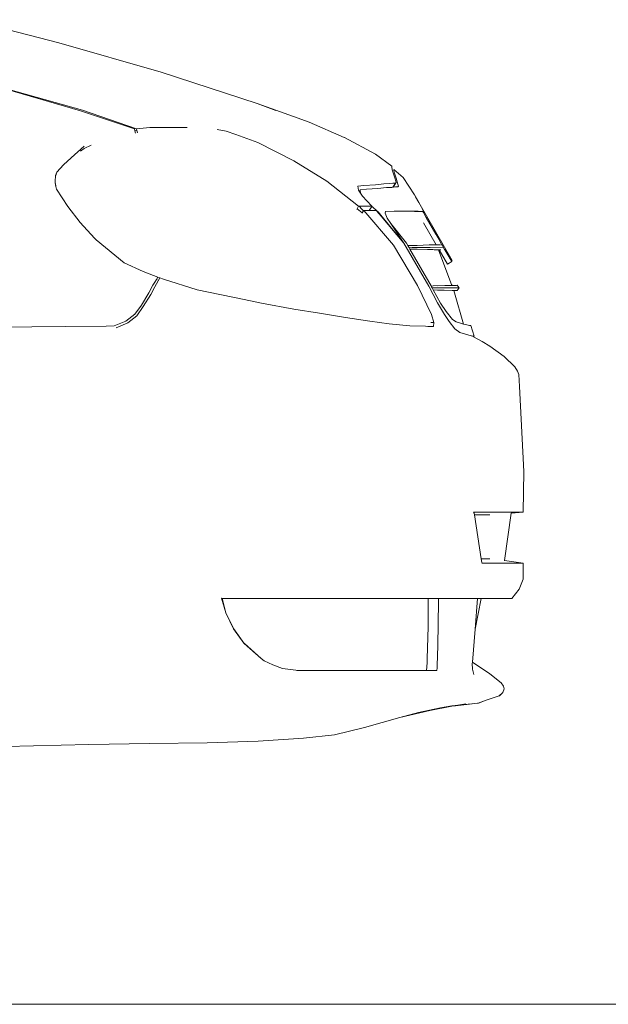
# Model space of a CAD drawing. Header units: inches. Extents: x 1987 to 3775, y 142 to 1299.
# Tile 22 of 50: x 2372 to 2395, y 1212 to 1251. Entities that reach past the tile are written whole.
import ezdxf

# ---------------------------------------------------------------- set-up
doc = ezdxf.new("R2010")
doc.units = ezdxf.units.IN
doc.header["$MEASUREMENT"] = 0
doc.layers.add('CAR', color=173, linetype='Continuous', lineweight=13)

# ---------------------------------------------------------------- blocks, each defined once
blk = doc.blocks.new('A$C4C5F6532')
at = {"layer": 'CAR'}
for p, q in [((66.712, 38.581), (70.224, 37.679)), ((70.224, 37.679), (74.241, 36.525)), ((74.241, 36.525), (77.992, 35.293)), ((67.58, 36.023), (71.08, 35.01)), ((71.16, 35.03), (67.652, 36.023)), ((77.992, 35.293), (78.732, 35.031)), ((78.732, 35.026), (77.992, 35.293)), ((71.08, 35.01), (73.192, 34.299)), ((73.272, 34.299), (71.16, 35.03)), ((78.732, 35.031), (79.418, 34.79)), ((79.418, 34.79), (80.032, 34.561)), ((73.272, 34.299), (73.791, 34.363)), ((73.791, 34.363), (75.255, 34.363)), ((80.032, 34.561), (81.402, 33.959)), ((73.192, 34.299), (73.207, 34.23)), ((73.285, 34.24), (73.207, 34.23)), ((73.228, 34.138), (73.207, 34.23)), ((73.285, 34.24), (73.272, 34.299)), ((73.285, 34.24), (73.304, 34.153)), ((76.427, 34.284), (76.776, 34.21)), ((76.776, 34.21), (77.167, 34.087)), ((77.167, 34.087), (78.018, 33.771)), ((81.414, 33.969), (82.625, 33.309)), ((70.707, 33.17), (71.215, 33.625)), ((71.22, 33.537), (71.5, 33.668)), ((78.018, 33.771), (79.436, 33.045)), ((71.08, 33.425), (71.22, 33.537)), ((82.625, 33.309), (83.271, 32.842)), ((70.157, 32.612), (70.409, 32.894)), ((70.409, 32.894), (70.707, 33.17)), ((79.436, 33.045), (80.727, 32.252)), ((83.271, 32.842), (83.267, 32.81)), ((83.267, 32.81), (83.282, 32.701)), ((70.094, 32.379), (70.097, 32.429)), ((70.097, 32.429), (70.1, 32.472)), ((70.1, 32.472), (70.157, 32.612)), ((70.1, 32.472), (70.12, 32.518)), ((70.12, 32.518), (70.14, 32.565)), ((83.282, 32.701), (83.347, 32.496)), ((83.347, 32.496), (83.385, 32.381)), ((83.349, 32.674), (83.35, 32.705)), ((83.368, 32.572), (83.349, 32.674)), ((83.35, 32.705), (83.71, 32.398)), ((83.433, 32.368), (83.368, 32.572)), ((70.09, 32.329), (70.094, 32.379)), ((70.09, 32.187), (70.09, 32.329)), ((70.11, 32.044), (70.09, 32.187)), ((70.11, 32.044), (70.095, 32.16)), ((70.137, 31.946), (70.11, 32.044)), ((80.727, 32.252), (81.966, 31.269)), ((81.94, 32.052), (82.176, 32.087)), ((81.963, 31.904), (81.94, 32.052)), ((82.176, 32.087), (82.627, 32.114)), ((82.627, 32.114), (82.954, 32.15)), ((82.954, 32.15), (83.165, 32.161)), ((83.165, 32.161), (83.306, 32.181)), ((83.409, 32.181), (83.305, 32.016)), ((83.409, 32.181), (83.306, 32.181)), ((83.441, 32.199), (83.328, 32.019)), ((83.328, 32.019), (83.409, 32.028)), ((83.385, 32.381), (83.423, 32.258)), ((83.409, 32.181), (83.441, 32.199)), ((83.409, 32.028), (83.508, 32.028)), ((83.423, 32.258), (83.441, 32.199)), ((83.474, 32.223), (83.433, 32.368)), ((83.502, 32.137), (83.474, 32.223)), ((83.525, 32.057), (83.502, 32.137)), ((83.508, 32.028), (83.525, 32.057)), ((84.156, 31.719), (83.71, 32.398)), ((70.576, 31.258), (70.137, 31.946)), ((82.04, 31.79), (81.963, 31.904)), ((82.271, 31.947), (82.031, 31.918)), ((82.031, 31.918), (82.04, 31.79)), ((82.04, 31.79), (82.123, 31.666)), ((82.123, 31.666), (82.286, 31.478)), ((82.724, 31.971), (82.271, 31.947)), ((83.055, 32.001), (82.724, 31.971)), ((83.266, 32.011), (83.055, 32.001)), ((83.305, 32.016), (83.266, 32.011)), ((83.328, 32.019), (83.305, 32.016)), ((84.161, 31.709), (84.156, 31.719)), ((84.167, 31.7), (84.161, 31.709)), ((84.167, 31.7), (84.2, 31.642)), ((84.327, 31.422), (84.2, 31.642)), ((71.068, 30.639), (70.576, 31.258)), ((81.966, 31.269), (81.915, 31.165)), ((81.988, 31.269), (81.966, 31.269)), ((82.096, 31.161), (81.988, 31.269)), ((81.988, 31.269), (82.46, 31.269)), ((82.49, 31.272), (82.286, 31.478)), ((82.487, 31.267), (82.377, 31.101)), ((82.46, 31.269), (82.49, 31.272)), ((82.49, 31.272), (82.487, 31.267)), ((82.508, 31.246), (82.487, 31.267)), ((84.327, 31.421), (84.327, 31.422)), ((85.638, 29.151), (84.327, 31.421)), ((81.902, 31.138), (81.915, 31.165)), ((82.103, 31.016), (81.915, 31.165)), ((82.103, 31.016), (82.089, 31.001)), ((82.165, 31.087), (82.096, 31.161)), ((82.103, 31.016), (82.165, 31.087)), ((82.177, 31.101), (82.165, 31.087)), ((82.177, 31.101), (83.33, 29.751)), ((82.177, 31.101), (82.665, 31.101)), ((82.696, 31.078), (82.508, 31.246)), ((82.665, 31.101), (82.684, 31.078)), ((82.684, 31.078), (82.696, 31.078)), ((82.687, 31.075), (82.684, 31.078)), ((82.699, 31.076), (82.687, 31.075)), ((82.688, 31.074), (82.687, 31.075)), ((82.854, 30.877), (82.688, 31.074)), ((82.696, 31.078), (82.699, 31.076)), ((82.699, 31.076), (82.7, 31.075)), ((82.7, 31.075), (82.73, 31.048)), ((82.73, 31.048), (82.834, 30.921)), ((82.834, 30.921), (82.854, 30.877)), ((82.834, 30.921), (83.737, 29.827)), ((83.737, 29.827), (82.854, 30.877)), ((83.004, 30.994), (83.025, 31.062)), ((83.088, 30.808), (83.004, 30.994)), ((83.025, 31.062), (83.358, 31.078)), ((83.358, 31.078), (83.775, 31.082)), ((83.783, 31.081), (83.775, 31.082)), ((83.851, 31.081), (83.783, 31.081)), ((83.854, 31.081), (83.851, 31.081)), ((84, 31.078), (83.854, 31.081)), ((84.051, 31.081), (83.854, 31.081)), ((84.103, 31.073), (84, 31.078)), ((84.051, 31.081), (84.2, 31.078)), ((84.161, 31.069), (84.103, 31.073)), ((84.161, 31.069), (84.163, 31.069)), ((84.181, 31.068), (84.163, 31.069)), ((84.181, 31.068), (84.192, 31.068)), ((84.222, 31.069), (84.192, 31.068)), ((84.2, 31.078), (84.304, 31.073)), ((84.323, 31.068), (84.222, 31.069)), ((84.304, 31.073), (84.374, 31.069)), ((84.374, 31.069), (84.323, 31.068)), ((84.374, 31.069), (84.381, 31.068)), ((84.381, 31.068), (84.421, 31.069)), ((84.421, 31.069), (84.477, 31.07)), ((84.511, 31.072), (84.458, 31.172)), ((84.477, 31.07), (84.48, 31.07)), ((84.48, 31.07), (84.511, 31.072)), ((84.48, 31.07), (84.499, 31.036)), ((84.499, 31.036), (84.503, 31.03)), ((84.615, 30.836), (84.503, 31.03)), ((71.628, 30.015), (71.068, 30.639)), ((83.232, 30.591), (83.088, 30.808)), ((83.845, 29.82), (83.232, 30.591)), ((83.737, 29.827), (83.232, 30.591)), ((84.512, 30.621), (85.008, 29.764)), ((84.62, 30.827), (84.615, 30.836)), ((84.994, 30.18), (84.62, 30.827)), ((84.994, 30.18), (85.002, 30.166)), ((85.002, 30.166), (85.118, 29.966)), ((71.695, 29.958), (71.628, 30.015)), ((71.695, 29.958), (72.786, 29.057)), ((83.33, 29.751), (84.278, 28.16)), ((84.717, 28.139), (83.737, 29.827)), ((83.897, 29.731), (83.845, 29.82)), ((83.898, 29.728), (83.897, 29.731)), ((83.898, 29.728), (84.013, 29.732)), ((83.937, 29.662), (83.898, 29.728)), ((84.013, 29.732), (84.257, 29.739)), ((84.257, 29.739), (84.494, 29.746)), ((84.494, 29.746), (85.181, 29.764)), ((84.733, 29.756), (84.971, 29.762)), ((85.008, 29.764), (84.971, 29.762)), ((85.008, 29.764), (85.181, 29.764)), ((85.118, 29.966), (85.127, 29.949)), ((85.127, 29.949), (85.233, 29.765)), ((85.233, 29.765), (85.244, 29.747)), ((85.244, 29.747), (85.338, 29.583)), ((83.937, 29.662), (84.061, 29.661)), ((83.975, 29.595), (83.937, 29.662)), ((83.975, 29.595), (84.013, 29.594)), ((84.809, 28.148), (83.975, 29.595)), ((84.013, 29.594), (84.078, 29.591)), ((84.061, 29.661), (84.309, 29.661)), ((84.078, 29.591), (84.141, 29.589)), ((84.141, 29.589), (84.257, 29.586)), ((84.257, 29.586), (84.672, 29.575)), ((84.771, 29.661), (84.309, 29.661)), ((84.672, 29.575), (84.684, 29.575)), ((84.684, 29.575), (84.709, 29.575)), ((84.709, 29.575), (84.76, 29.573)), ((84.76, 29.573), (84.818, 29.572)), ((84.771, 29.661), (85.264, 29.663)), ((84.818, 29.572), (84.842, 29.571)), ((84.842, 29.571), (84.87, 29.571)), ((84.87, 29.571), (84.881, 29.571)), ((84.881, 29.571), (85.022, 29.569)), ((84.949, 29.569), (84.925, 29.569)), ((84.949, 29.569), (84.95, 29.568)), ((85.022, 29.569), (84.95, 29.568)), ((84.95, 29.568), (85, 29.567)), ((85.009, 29.567), (85, 29.567)), ((85.047, 29.567), (85.009, 29.567)), ((85.022, 29.569), (85.096, 29.566)), ((85.065, 29.566), (85.047, 29.567)), ((85.065, 29.566), (85.096, 29.566)), ((85.096, 29.566), (85.095, 29.567)), ((85.108, 29.566), (85.095, 29.567)), ((85.619, 28.171), (85.096, 29.566)), ((85.108, 29.566), (85.096, 29.566)), ((85.12, 29.566), (85.108, 29.566)), ((85.121, 29.567), (85.12, 29.566)), ((85.122, 29.566), (85.121, 29.567)), ((85.188, 29.566), (85.122, 29.566)), ((85.444, 29.007), (85.122, 29.566)), ((85.338, 29.583), (85.35, 29.563)), ((85.429, 29.427), (85.35, 29.563)), ((85.441, 29.405), (85.429, 29.427)), ((85.502, 29.3), (85.441, 29.405)), ((73.53, 28.712), (72.786, 29.057)), ((85.444, 29.007), (85.615, 29.105)), ((85.515, 29.277), (85.502, 29.3)), ((85.556, 29.206), (85.515, 29.277)), ((85.57, 29.182), (85.556, 29.206)), ((85.601, 29.129), (85.57, 29.182)), ((85.601, 29.129), (85.638, 29.151)), ((85.601, 29.129), (85.603, 29.124)), ((85.615, 29.105), (85.603, 29.124)), ((73.531, 28.713), (73.53, 28.712)), ((74.105, 28.496), (73.531, 28.713)), ((73.911, 28.178), (73.757, 27.88)), ((73.757, 27.88), (73.912, 28.173)), ((73.912, 28.181), (73.911, 28.178)), ((73.912, 28.181), (73.986, 28.301)), ((73.912, 28.181), (73.916, 28.18)), ((73.912, 28.173), (73.916, 28.18)), ((73.986, 28.301), (73.916, 28.18)), ((74.186, 28.463), (73.983, 28.114)), ((73.986, 28.301), (74.05, 28.404)), ((74.05, 28.404), (74.106, 28.495)), ((74.05, 28.404), (74.081, 28.392)), ((74.106, 28.495), (74.105, 28.496)), ((74.186, 28.463), (74.134, 28.484)), ((74.329, 28.417), (74.186, 28.463)), ((75.648, 27.999), (74.329, 28.417)), ((85.498, 28.167), (85.35, 28.163)), ((85.48, 28.163), (85.64, 28.167)), ((85.595, 28.17), (85.498, 28.167)), ((85.619, 28.171), (85.595, 28.17)), ((85.619, 28.171), (85.648, 28.172)), ((85.64, 28.167), (85.746, 28.17)), ((85.664, 28.173), (85.648, 28.172)), ((85.806, 28.172), (85.664, 28.173)), ((85.746, 28.17), (85.806, 28.172)), ((85.806, 28.172), (85.824, 28.173)), ((85.904, 28.071), (85.824, 28.173)), ((73.464, 27.397), (73.756, 27.877)), ((73.757, 27.88), (73.465, 27.401)), ((73.829, 27.816), (73.537, 27.337)), ((73.756, 27.877), (73.757, 27.88)), ((73.983, 28.114), (73.829, 27.816)), ((77.486, 27.618), (75.648, 27.999)), ((84.278, 28.16), (84.824, 27.032)), ((85.058, 27.486), (84.717, 28.139)), ((84.811, 28.146), (84.809, 28.148)), ((84.811, 28.146), (84.891, 28.148)), ((84.828, 28.117), (84.811, 28.146)), ((84.853, 28.069), (84.828, 28.117)), ((84.893, 27.993), (84.853, 28.069)), ((85.373, 28.069), (84.853, 28.069)), ((85.48, 28.163), (84.891, 28.148)), ((85.033, 27.73), (84.893, 27.993)), ((84.893, 27.993), (85.062, 27.989)), ((85.062, 28.155), (85.35, 28.163)), ((85.062, 27.989), (85.087, 27.988)), ((85.087, 27.988), (85.111, 27.988)), ((85.111, 27.988), (85.15, 27.987)), ((85.235, 27.985), (85.15, 27.987)), ((85.235, 27.985), (85.304, 27.983)), ((85.304, 27.983), (85.307, 27.983)), ((85.307, 27.983), (85.312, 27.984)), ((85.746, 27.975), (85.312, 27.984)), ((85.373, 28.069), (85.711, 28.07)), ((85.626, 27.975), (85.692, 27.975)), ((85.671, 27.974), (85.679, 27.973)), ((85.679, 27.973), (85.692, 27.975)), ((85.679, 27.973), (85.692, 27.973)), ((85.693, 27.973), (85.692, 27.975)), ((85.692, 27.975), (85.746, 27.975)), ((85.692, 27.973), (85.693, 27.973)), ((85.693, 27.973), (85.806, 27.973)), ((85.729, 27.878), (85.693, 27.973)), ((85.711, 28.07), (85.822, 28.07)), ((85.729, 27.878), (86.08, 26.653)), ((85.746, 27.975), (85.806, 27.973)), ((85.806, 27.973), (85.824, 27.973)), ((85.822, 28.07), (85.884, 28.071)), ((85.824, 27.973), (85.904, 28.071)), ((85.884, 28.071), (85.904, 28.071)), ((73.465, 27.401), (73.212, 27.045)), ((73.212, 27.045), (73.464, 27.397)), ((78.161, 27.48), (77.486, 27.618)), ((79.438, 27.237), (78.161, 27.48)), ((85.18, 27.48), (85.033, 27.73)), ((85.328, 27.034), (85.058, 27.486)), ((85.391, 27.151), (85.18, 27.48)), ((73.212, 27.045), (72.856, 26.769)), ((73.537, 27.337), (73.282, 26.98)), ((80.442, 27.076), (79.438, 27.237)), ((81.453, 26.915), (80.442, 27.076)), ((84.824, 27.032), (84.918, 26.715)), ((85.514, 26.753), (85.328, 27.034)), ((85.642, 26.84), (85.391, 27.151)), ((72.856, 26.769), (72.399, 26.582)), ((72.927, 26.705), (72.479, 26.502)), ((73.282, 26.98), (72.927, 26.705)), ((82.412, 26.774), (81.453, 26.915)), ((83.171, 26.661), (82.412, 26.774)), ((83.968, 26.58), (83.171, 26.661)), ((84.796, 26.714), (84.918, 26.715)), ((84.918, 26.715), (84.907, 26.563)), ((85.742, 26.466), (85.514, 26.753)), ((85.783, 26.738), (85.642, 26.84)), ((86.003, 26.674), (85.783, 26.738)), ((86.08, 26.653), (86.003, 26.674)), ((86.08, 26.653), (86.2, 26.619)), ((70.488, 26.561), (67.278, 26.531)), ((72.086, 26.578), (70.488, 26.561)), ((70.488, 26.561), (72.084, 26.577)), ((72.084, 26.577), (72.396, 26.581)), ((72.086, 26.578), (72.399, 26.582)), ((72.396, 26.581), (72.086, 26.578)), ((72.396, 26.581), (72.399, 26.582)), ((84.587, 26.568), (83.968, 26.58)), ((84.678, 26.566), (84.587, 26.568)), ((84.678, 26.566), (84.78, 26.565)), ((84.907, 26.563), (84.78, 26.565)), ((85.929, 26.33), (85.742, 26.466)), ((86.153, 26.257), (85.929, 26.33)), ((86.153, 26.257), (86.381, 26.188)), ((86.341, 26.204), (86.153, 26.257)), ((86.2, 26.619), (86.309, 26.601)), ((86.309, 26.601), (86.365, 26.601)), ((86.492, 26.181), (86.365, 26.601)), ((86.445, 26.184), (86.341, 26.204)), ((86.381, 26.188), (86.462, 26.164)), ((86.486, 26.181), (86.445, 26.184)), ((86.462, 26.164), (86.472, 26.161)), ((86.472, 26.161), (86.8, 25.972)), ((86.486, 26.181), (86.492, 26.181)), ((86.8, 25.972), (87.111, 25.783)), ((87.111, 25.783), (87.665, 25.388)), ((87.665, 25.388), (88.087, 24.984)), ((88.196, 24.814), (88.087, 24.984)), ((88.236, 24.677), (88.196, 24.814)), ((88.265, 24.207), (88.236, 24.677)), ((88.435, 20.881), (88.265, 24.207)), ((88.415, 19.281), (88.435, 20.881)), ((86.492, 19.249), (86.465, 19.281)), ((86.465, 19.281), (88.415, 19.281)), ((86.502, 19.181), (86.492, 19.249)), ((86.769, 17.461), (86.502, 19.181)), ((86.502, 19.181), (87.106, 19.181)), ((87.936, 19.242), (87.681, 17.391)), ((87.936, 19.242), (88.393, 19.281)), ((88.413, 19.281), (87.936, 19.242)), ((87.936, 19.242), (87.937, 19.25)), ((86.792, 17.313), (86.769, 17.461)), ((87.107, 17.461), (86.769, 17.461)), ((87.679, 17.375), (87.681, 17.391)), ((87.681, 17.391), (88.413, 17.281)), ((86.792, 17.281), (88.415, 17.281)), ((88.415, 17.281), (88.414, 16.741)), ((88.252, 16.273), (88.41, 16.66)), ((88.41, 16.66), (88.414, 16.741)), ((87.962, 15.9), (88.252, 16.273)), ((76.604, 15.912), (76.612, 15.912)), ((76.604, 15.912), (76.771, 15.341)), ((76.612, 15.912), (76.614, 15.904)), ((76.612, 15.912), (78.398, 15.901)), ((76.62, 15.904), (76.614, 15.904)), ((76.614, 15.904), (76.714, 15.545)), ((76.62, 15.904), (76.714, 15.545)), ((77.544, 15.901), (76.62, 15.904)), ((78.048, 15.901), (77.544, 15.901)), ((78.048, 15.901), (78.091, 15.901)), ((78.398, 15.901), (78.091, 15.901)), ((78.398, 15.901), (78.416, 15.901)), ((78.478, 15.9), (78.416, 15.901)), ((78.478, 15.9), (79.286, 15.899)), ((79.286, 15.899), (79.348, 15.899)), ((79.348, 15.899), (79.729, 15.899)), ((79.729, 15.899), (82.123, 15.903)), ((82.123, 15.903), (82.373, 15.903)), ((82.373, 15.903), (83.821, 15.897)), ((82.944, 15.899), (83.008, 15.899)), ((83.008, 15.899), (83.821, 15.897)), ((83.821, 15.897), (84.692, 15.898)), ((84.692, 15.898), (84.692, 14.789)), ((84.692, 15.898), (85.091, 15.898)), ((85.091, 15.898), (85.083, 14.787)), ((85.091, 15.898), (85.538, 15.898)), ((85.538, 15.898), (86.618, 15.901)), ((86.618, 15.901), (86.536, 14.701)), ((86.536, 14.701), (86.772, 15.9)), ((86.772, 15.9), (86.618, 15.901)), ((86.812, 15.901), (86.618, 15.901)), ((86.812, 15.901), (86.772, 15.9)), ((86.812, 15.901), (86.831, 15.901)), ((86.879, 15.901), (86.831, 15.901)), ((86.901, 15.901), (86.879, 15.901)), ((86.975, 15.901), (86.901, 15.901)), ((86.975, 15.901), (87.051, 15.903)), ((87.124, 15.901), (86.975, 15.901)), ((87.473, 15.902), (87.051, 15.903)), ((87.473, 15.902), (87.124, 15.901)), ((87.124, 15.901), (87.369, 15.9)), ((87.369, 15.9), (87.395, 15.9)), ((87.395, 15.9), (87.473, 15.9)), ((87.473, 15.902), (87.534, 15.9)), ((87.473, 15.9), (87.534, 15.9)), ((87.645, 15.9), (87.534, 15.9)), ((87.667, 15.9), (87.645, 15.9)), ((87.707, 15.899), (87.667, 15.9)), ((87.859, 15.898), (87.707, 15.899)), ((87.943, 15.899), (87.859, 15.898)), ((87.962, 15.9), (87.943, 15.899)), ((76.714, 15.545), (76.771, 15.341)), ((77.063, 14.72), (76.771, 15.341)), ((77.068, 14.717), (76.771, 15.341)), ((77.489, 14.132), (77.063, 14.72)), ((77.48, 14.155), (77.068, 14.717)), ((84.692, 14.789), (84.652, 13.553)), ((85.083, 14.787), (85.053, 13.55)), ((86.536, 14.701), (86.423, 13.409)), ((77.496, 14.133), (77.48, 14.155)), ((78.159, 13.553), (77.489, 14.132)), ((78.159, 13.553), (77.496, 14.133)), ((78.264, 13.461), (78.159, 13.553)), ((84.652, 13.381), (84.652, 13.553)), ((85.053, 13.55), (85.047, 13.379)), ((78.265, 13.461), (78.264, 13.461)), ((78.603, 13.303), (78.265, 13.461)), ((78.982, 13.161), (78.603, 13.303)), ((79.513, 13.087), (78.982, 13.161)), ((84.652, 13.381), (84.632, 13.081)), ((85.04, 13.186), (85.032, 13.077)), ((85.047, 13.379), (85.04, 13.186)), ((86.423, 13.409), (86.418, 13.349)), ((86.418, 13.349), (86.422, 13.137)), ((86.422, 13.137), (86.479, 12.93)), ((86.423, 13.409), (87.109, 12.952)), ((79.993, 13.081), (79.513, 13.087)), ((79.555, 13.081), (79.513, 13.087)), ((79.555, 13.081), (84.83, 13.081)), ((85.032, 13.077), (84.83, 13.081)), ((87.109, 12.952), (87.551, 12.593)), ((87.551, 12.593), (87.647, 12.465)), ((87.672, 12.357), (87.613, 12.215)), ((87.647, 12.465), (87.672, 12.357)), ((86.964, 11.912), (87.471, 12.085)), ((87.487, 12.096), (87.471, 12.085)), ((87.471, 12.085), (87.479, 12.093)), ((87.479, 12.093), (87.6, 12.203)), ((87.479, 12.093), (87.487, 12.096)), ((87.487, 12.096), (87.6, 12.203)), ((87.6, 12.203), (87.613, 12.215)), ((85.17, 11.615), (84.309, 11.431)), ((84.761, 11.518), (85.615, 11.684)), ((85.623, 11.69), (85.17, 11.615)), ((85.17, 11.615), (85.615, 11.684)), ((85.615, 11.684), (85.702, 11.697)), ((85.635, 11.691), (85.623, 11.69)), ((85.635, 11.691), (85.752, 11.705)), ((85.702, 11.697), (85.635, 11.691)), ((85.635, 11.691), (85.649, 11.694)), ((85.649, 11.694), (85.752, 11.705)), ((85.649, 11.694), (85.676, 11.698)), ((86.392, 11.779), (85.676, 11.698)), ((85.676, 11.698), (85.776, 11.715)), ((85.705, 11.697), (85.702, 11.697)), ((85.716, 11.699), (85.705, 11.697)), ((85.758, 11.697), (85.705, 11.697)), ((85.716, 11.699), (86.317, 11.764)), ((85.873, 11.718), (85.716, 11.699)), ((85.716, 11.699), (85.752, 11.705)), ((85.752, 11.705), (85.782, 11.708)), ((86.317, 11.764), (85.758, 11.697)), ((86.166, 11.768), (85.776, 11.715)), ((85.782, 11.708), (85.873, 11.718)), ((86.392, 11.779), (85.873, 11.718)), ((86.317, 11.764), (86.629, 11.798)), ((86.629, 11.798), (86.659, 11.805)), ((86.629, 11.798), (86.646, 11.804)), ((86.646, 11.804), (86.964, 11.912)), ((86.646, 11.804), (86.659, 11.805)), ((86.964, 11.912), (86.659, 11.805)), ((83.58, 11.237), (82.196, 10.853)), ((83.58, 11.237), (84.761, 11.518)), ((84.309, 11.431), (83.58, 11.237)), ((84.309, 11.431), (84.761, 11.518)), ((82.196, 10.853), (81.027, 10.557)), ((79.813, 10.428), (78.039, 10.305)), ((81.027, 10.557), (79.813, 10.428)), ((71.407, 10.178), (68.152, 10.101)), ((73.778, 10.222), (71.407, 10.178)), ((76.04, 10.252), (73.778, 10.222)), ((78.039, 10.305), (76.04, 10.252))]:
    blk.add_line(p, q, dxfattribs=at)

msp = doc.modelspace()

# ---------------------------------------------------------------- linework, layer by layer
at = {"layer": 'CAR'}
msp.add_line((2001.69, 1212.071), (3554.696, 1212.071), dxfattribs=at)

# ---------------------------------------------------------------- block references
msp.add_blockref('A$C4C5F6532', (2302.938, 1212.071), dxfattribs=at)

doc.saveas('drawing.dxf')
